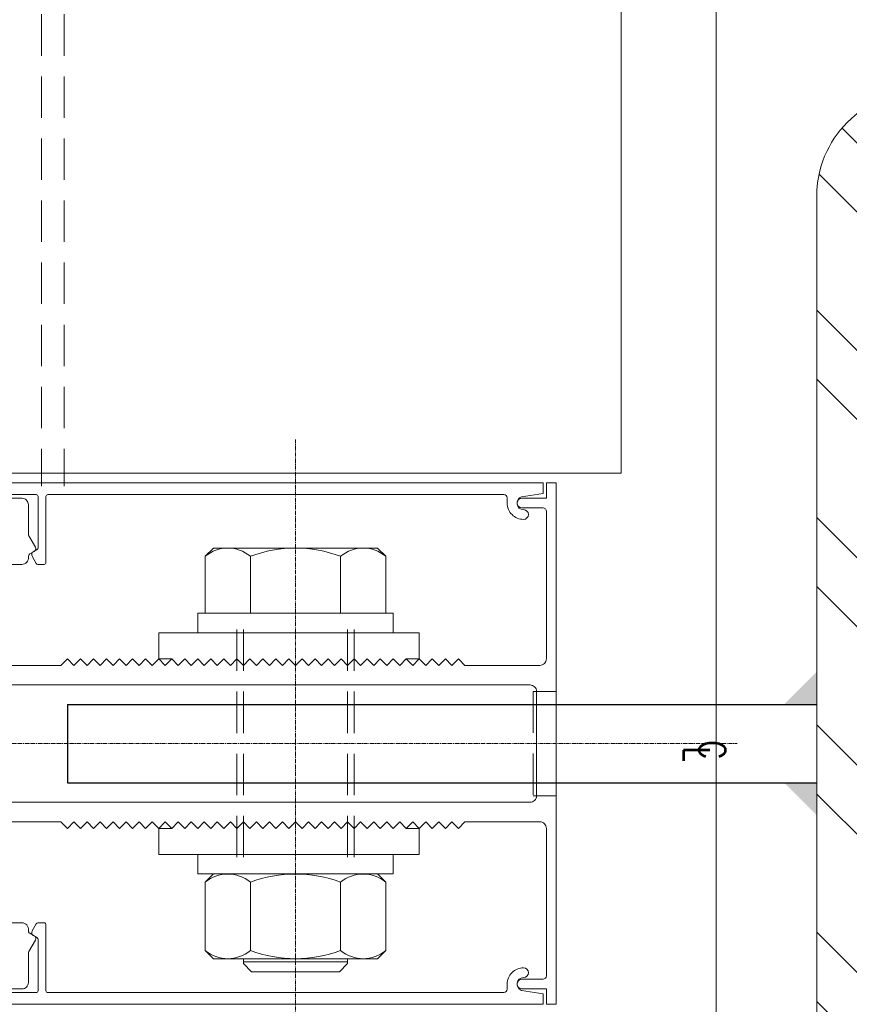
# Model space of a CAD drawing. Header units: inches. Extents: x -647532 to 3008597, y -136987 to 2557681.
# Tile 146 of 153: x 50113 to 50241, y 52522 to 52673. Entities that reach past the tile are written whole.
import ezdxf

# ---------------------------------------------------------------- set-up
doc = ezdxf.new("R2010")
doc.units = ezdxf.units.IN
doc.header["$MEASUREMENT"] = 0
doc.linetypes.add('BIAL-IT1I-KGD-001-IN-DWG-141 LEVEL 2 - OVERALL FIRE EXIT PLAN$0$CENTER', pattern=[2, 1.25, -0.25, 0.25, -0.25])
doc.linetypes.add('BIAL-IT1I-KGD-001-IN-DWG-141 LEVEL 2 - OVERALL FIRE EXIT PLAN$0$HIDDEN', pattern=[9.525, 6.35, -3.175])
doc.layers.add('ARCH', color=8, linetype='Continuous')
doc.layers.add('YD-EXTERNAL 1', color=8, linetype='Continuous', lineweight=5)
doc.styles.add('BIAL-IT1I-KGD-001-IN-DWG-141 LEVEL 2 - OVERALL FIRE EXIT PLAN$0$RomanS', font='Romans.shx', dxfattribs={"width": 0.8})

# ---------------------------------------------------------------- blocks, each defined once
blk = doc.blocks.new('BIAL-IT1I-KGD-001-IN-DWG-141 LEVEL 2 - OVERALL FIRE EXIT PLAN$0$TYPE 2')
h = blk.add_hatch()
h.set_pattern_fill('ANSI32', color=256, scale=60, style=0)
h.set_pattern_definition([(45, (635.525, -391.673), (-15.9099, 15.9099), []), (45, (646.132, -391.673), (-15.9099, 15.9099), [])])
edge = h.paths.add_edge_path(flags=16)
edge.add_line((10, 645.56), (10, 277.56))
edge.add_arc((16, 277.56), 6, 180, 270)
edge.add_line((16, 271.56), (184, 271.56))
edge.add_arc((184, 277.56), 6, 270, 360)
edge.add_line((190, 277.56), (190, 645.56))
edge.add_arc((184, 645.56), 6, 0, 90)
edge.add_line((184, 651.56), (16, 651.56))
edge.add_arc((16, 645.56), 6, 90, 180)
edge = h.paths.add_edge_path()
edge.add_line((0, 645.56), (0, 277.56))
edge.add_arc((16, 277.56), 16, 180, 270)
edge.add_line((16, 261.56), (184, 261.56))
edge.add_arc((184, 277.56), 16, 270, 360)
edge.add_line((200, 277.56), (200, 645.56))
edge.add_arc((184, 645.56), 16, 0, 90)
edge.add_line((184, 661.56), (16, 661.56))
edge.add_arc((16, 645.56), 16, 90, 180)
at = {"lineweight": -3, "ltscale": 1000}
for p, q in [((94, 146.56), (94, 261.56)), ((106, 146.56), (106, 261.56))]:
    blk.add_line(p, q, dxfattribs=at)
at = {"linetype": 'BIAL-IT1I-KGD-001-IN-DWG-141 LEVEL 2 - OVERALL FIRE EXIT PLAN$0$CENTER', "ltscale": 0.5}
for p, q in [((100, 0), (100, 249.34)), ((53.33, 181.56), (147.94, 181.56))]:
    blk.add_line(p, q, dxfattribs=at)
for p, q in [((58.5, 121.56), (58.5, 221.56)), ((141.5, 221.56), (4058.5, 221.56)), ((4058.5, 121.56), (4058.5, 221.56)), ((70, 194.17), (71.25, 195.42)), ((71.25, 195.42), (80, 195.42)), ((120, 194.17), (121.25, 195.42)), ((131.75, 195.42), (121.25, 195.42)), ((133, 194.17), (131.75, 195.42)), ((70, 194.17), (70, 168.96)), ((120, 194.17), (120, 168.96)), ((133, 194.17), (133, 168.96)), ((133, 189.56), (133.75, 189.56)), ((133.5, 189.56), (133.5, 173.56)), ((133.75, 189.56), (135, 188.31)), ((71.25, 188.49), (80, 188.49)), ((131.75, 188.49), (121.25, 188.49)), ((135, 188.31), (135, 174.81)), ((71.25, 174.63), (80, 174.63)), ((131.75, 174.63), (121.25, 174.63)), ((135, 174.81), (133.75, 173.56)), ((133, 173.56), (133.75, 173.56)), ((70, 168.96), (71.25, 167.71)), ((71.25, 167.71), (80, 167.71)), ((120, 168.96), (121.25, 167.71)), ((131.75, 167.71), (121.25, 167.71)), ((133, 168.96), (131.75, 167.71))]:
    blk.add_line(p, q)
at = {"linetype": 'ByBlock'}
for p, q in [((92, 218.06), (92, 221.56)), ((108, 218.06), (108, 221.56)), ((138.46, 216.27), (138.46, 216.27))]:
    blk.add_line(p, q, dxfattribs=at)
at = {"linetype": 'BIAL-IT1I-KGD-001-IN-DWG-141 LEVEL 2 - OVERALL FIRE EXIT PLAN$0$HIDDEN'}
for p, q in [((108, 221.56), (92, 221.56)), ((92, 218.06), (108, 218.06)), ((82.5, 190.56), (117.5, 190.56)), ((82.5, 189.56), (117.5, 189.56)), ((82.5, 173.56), (117.5, 173.56)), ((82.5, 172.56), (117.5, 172.56)), ((140, 136.06), (4060.5, 136.06)), ((140, 132.56), (4060.5, 132.56))]:
    blk.add_line(p, q, dxfattribs=at)
at = {"lineweight": -3}
blk.add_line((94, 146.56), (106, 146.56), dxfattribs=at)
blk.add_lwpolyline([(0, 645.56), (0, 277.56, 0.414214), (16, 261.56), (184, 261.56, 0.414214), (200, 277.56), (200, 645.56, 0.414214), (184, 661.56), (16, 661.56, 0.414214)], format="xyb", close=True)
at = {"linetype": 'ByBlock'}
for points in [[(62.35, 137.06), (62.35, 139.56, -0.414214), (63.35, 140.56), (67.85, 140.56, 0.131652), (68.1, 140.63), (69.84, 141.63, -0.414214), (70.52, 141.45), (70.9, 140.8, 0.298982), (71.39, 140.56, -0.44828), (72.5, 139.56), (72.5, 136.56, 0.414214)], [(88, 137.56), (88, 145.56), (87, 146.56), (88, 147.56), (87, 148.56), (88, 149.56), (87, 150.56), (88, 151.56), (87, 152.56), (88, 153.56), (87, 154.56), (88, 155.56), (87, 156.56), (88, 157.56), (87, 158.56), (88, 159.56), (87, 160.56), (88, 161.56), (87, 162.56), (88, 163.56), (87, 164.56), (88, 165.56), (87, 166.56), (88, 167.56), (87, 168.56), (88, 169.56), (87, 170.56), (88, 171.56), (87, 172.56), (88, 173.56), (87, 174.56), (88, 175.56), (87, 176.56), (88, 177.56), (87, 178.56), (88, 179.56), (87, 180.56), (88, 181.56), (87, 182.56), (88, 183.56), (87, 184.56), (88, 185.56), (87, 186.56), (88, 187.56), (87, 188.56), (88, 189.56), (87, 190.56), (88, 191.56), (87, 192.56), (88, 193.56), (87, 194.56), (88, 195.56), (87, 196.56), (88, 197.56), (87, 198.56), (88, 199.56), (87, 200.56), (88, 201.56), (87, 202.56), (88, 203.56), (87, 204.56), (88, 205.56), (87, 206.56), (88, 207.56), (88, 219.06, 0.414214), (87, 220.06), (64.35, 220.06, 0.414214), (63.85, 219.56), (63.85, 216.31, -1), (62.35, 216.31), (62.35, 220.06), (60, 220.06), (60, 221.56), (140, 221.56), (140, 220.06), (137.65, 220.06), (137.65, 216.31, -1), (136.15, 216.31), (136.15, 219.56, 0.414214), (135.65, 220.06), (113, 220.06, 0.414214), (112, 219.06), (112, 207.56), (113, 206.56), (112, 205.56), (113, 204.56), (112, 203.56), (113, 202.56), (112, 201.56), (113, 200.56), (112, 199.56), (113, 198.56), (112, 197.56), (113, 196.56), (112, 195.56), (113, 194.56), (112, 193.56), (113, 192.56), (112, 191.56), (113, 190.56), (112, 189.56), (113, 188.56), (112, 187.56), (113, 186.56), (112, 185.56), (113, 184.56), (112, 183.56), (113, 182.56), (112, 181.56), (113, 180.56), (112, 179.56), (113, 178.56), (112, 177.56), (113, 176.56), (112, 175.56), (113, 174.56), (112, 173.56), (113, 172.56), (112, 171.56), (113, 170.56), (112, 169.56), (113, 168.56), (112, 167.56), (113, 166.56), (112, 165.56), (113, 164.56), (112, 163.56), (113, 162.56), (112, 161.56), (113, 160.56), (112, 159.56), (113, 158.56), (112, 157.56), (113, 156.56), (112, 155.56), (113, 154.56), (112, 153.56), (113, 152.56), (112, 151.56), (113, 150.56), (112, 149.56), (113, 148.56), (112, 147.56), (113, 146.56), (112, 145.56), (112, 137.56, 0.414214)], [(127.5, 136.56), (127.5, 139.56, -0.44828), (128.61, 140.56, 0.298982), (129.11, 140.8), (129.48, 141.45, -0.414214), (130.16, 141.63), (131.9, 140.63, 0.131652), (132.15, 140.56), (136.65, 140.56, -0.414214), (137.65, 139.56), (137.65, 137.06)]]:
    blk.add_lwpolyline(points, format="xyb", dxfattribs=at)
for points in [[(62.3, 214.06, 0.414214), (61.8, 213.56), (61.8, 143.56, 0.414214), (62.1, 143.26), (72.2, 143.26, -0.414214), (72.5, 142.96), (72.5, 142.02, -0.267949), (72.35, 141.76), (71.25, 141.13, -0.414214), (70.57, 141.31), (70.28, 141.81, 0.267949), (69.85, 142.06), (62.1, 142.06, 0.414214), (61.8, 141.76), (61.8, 121.56), (60, 121.56), (60, 219.56), (61.6, 219.56), (62.14, 216.27, 0.86287), (64.1, 216.56, -1), (65.6, 216.56, -0.414214), (63.1, 214.06)], [(137.7, 214.06, -0.414214), (138.2, 213.56), (138.2, 143.56, -0.414214), (137.9, 143.26), (127.8, 143.26, 0.414214), (127.5, 142.96), (127.5, 142.02, 0.267949), (127.65, 141.76), (128.75, 141.13, 0.414214), (129.43, 141.31), (129.72, 141.81, -0.267949), (130.16, 142.06), (137.9, 142.06, -0.414214), (138.2, 141.76), (138.2, 121.56), (140, 121.56), (140, 219.56), (138.4, 219.56), (137.86, 216.27, -0.86287), (135.9, 216.56, 1), (134.4, 216.56, 0.414214), (136.9, 214.06)], [(108, 135.56), (92, 135.56, -0.414214), (91, 136.56), (91, 217.56, -0.414214), (92, 218.56), (108, 218.56, -0.414214), (109, 217.56), (109, 136.56, -0.414214)]]:
    blk.add_lwpolyline(points, format="xyb", close=True, dxfattribs=at)
for points in [[(83, 200.56), (87, 200.56), (87, 198.56), (88, 197.56), (87, 196.56), (88, 195.56), (87, 194.56), (88, 193.56), (87, 192.56), (88, 191.56), (87, 190.56), (88, 189.56), (87, 188.56), (88, 187.56), (87, 186.56), (88, 185.56), (87, 184.56), (88, 183.56), (87, 182.56), (88, 181.56), (87, 180.56), (88, 179.56), (87, 178.56), (88, 177.56), (87, 176.56), (88, 175.56), (87, 174.56), (88, 173.56), (87, 172.56), (88, 171.56), (87, 170.56), (88, 169.56), (87, 168.56), (88, 167.56), (87, 166.56), (88, 165.56), (87, 164.56), (88, 163.56), (87, 162.56), (87, 160.56), (83, 160.56)], [(117, 200.56), (113, 200.56), (113, 198.56), (112, 197.56), (113, 196.56), (112, 195.56), (113, 194.56), (112, 193.56), (113, 192.56), (112, 191.56), (113, 190.56), (112, 189.56), (113, 188.56), (112, 187.56), (113, 186.56), (112, 185.56), (113, 184.56), (112, 183.56), (113, 182.56), (112, 181.56), (113, 180.56), (112, 179.56), (113, 178.56), (112, 177.56), (113, 176.56), (112, 175.56), (113, 174.56), (112, 173.56), (113, 172.56), (112, 171.56), (113, 170.56), (112, 169.56), (113, 168.56), (112, 167.56), (113, 166.56), (112, 165.56), (113, 164.56), (112, 163.56), (113, 162.56), (113, 160.56), (117, 160.56)]]:
    blk.add_lwpolyline(points, close=True, dxfattribs=at)
for points in [[(80, 166.56), (83, 166.56), (83, 196.56), (80, 196.56)], [(120, 166.56), (117, 166.56), (117, 196.56), (120, 196.56)]]:
    blk.add_lwpolyline(points, close=True)
for centre, radius, start, end in [((75.43, 191.95), 5.42, 140.3167, 219.6833), ((125.43, 191.95), 5.42, 140.3167, 219.6833), ((127.58, 191.95), 5.42, 320.3167, 39.6833), ((89.83, 181.56), 19.82, 159.5452, 200.4548), ((139.83, 181.56), 19.82, 159.5452, 200.4548), ((113.18, 181.56), 19.82, 339.5452, 20.4548), ((75.43, 171.17), 5.42, 140.3167, 219.6833), ((125.43, 171.17), 5.42, 140.3167, 219.6833), ((127.58, 171.17), 5.42, 320.3167, 39.6833)]:
    blk.add_arc(centre, radius, start, end)
for points in [[(94, 261.56), (89, 261.56), (94, 256.56)], [(106, 261.56), (111, 261.56), (106, 256.56)]]:
    blk.add_solid(points)
at = {"char_height": 4, "attachment_point": 1, "style": 'BIAL-IT1I-KGD-001-IN-DWG-141 LEVEL 2 - OVERALL FIRE EXIT PLAN$0$RomanS'}
for s, insert in [('C', (99.5, 247.54)), ('L', (100.47, 245.13))]:
    blk.add_mtext(s, dxfattribs=dict(at, insert=insert))
blk = doc.blocks.new('ARCH')
at = {"layer": 'YD-EXTERNAL 1'}
blk.add_line((50220.177, 90843.513), (50220.177, 48212.125), dxfattribs=at)
at = {"layer": 'YD-EXTERNAL 1', "rotation": 269.9999999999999}
for p in [(49984.044, 56662.363), (49974.044, 52662.363)]:
    blk.add_blockref('BIAL-IT1I-KGD-001-IN-DWG-141 LEVEL 2 - OVERALL FIRE EXIT PLAN$0$TYPE 2', p, dxfattribs=at)

msp = doc.modelspace()

# ---------------------------------------------------------------- block references
at = {"layer": 'ARCH'}
msp.add_blockref('ARCH', (0, 0), dxfattribs=at)

doc.saveas('drawing.dxf')
